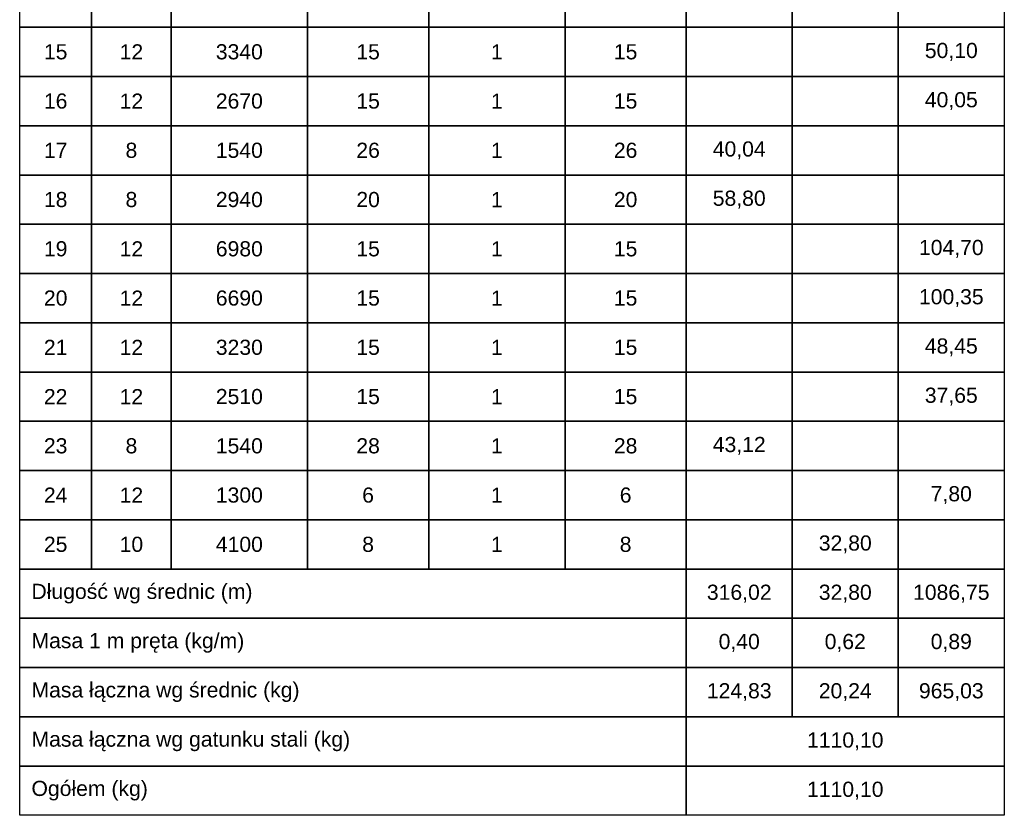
# Model space of a CAD drawing. Extents: x -1474 to 75706, y -13965 to 75879.
# Tile 7 of 17: x 33641 to 36241, y -13965 to -11865. Entities that reach past the tile are written whole.
import ezdxf

# ---------------------------------------------------------------- set-up
doc = ezdxf.new("R2010")
doc.units = 0
doc.header["$LTSCALE"] = 10
doc.header["$MEASUREMENT"] = 0
doc.layers.add('RCAD_tabele zbrojenia', color=7, linetype='Continuous')
doc.styles.add('style2', font='arial.ttf', dxfattribs={"height": 40})

msp = doc.modelspace()

# ---------------------------------------------------------------- linework, layer by layer
at = {"layer": 'RCAD_tabele zbrojenia', "color": 242}
for p, q in [((33640.96491, -13965.37104), (33640.96491, -9775.37104)), ((36240.96491, -9775.37104), (36240.96491, -13965.37104)), ((33640.96491, -11885.37104), (33640.96491, -11755.37104)), ((33830.96491, -11755.37104), (33830.96491, -11885.37104)), ((33830.96491, -11885.37104), (33830.96491, -11755.37104)), ((34040.96491, -11755.37104), (34040.96491, -11885.37104)), ((34040.96491, -11885.37104), (34040.96491, -11755.37104)), ((34400.96491, -11755.37104), (34400.96491, -11885.37104)), ((34400.96491, -11885.37104), (34400.96491, -11755.37104)), ((34720.96491, -11755.37104), (34720.96491, -11885.37104)), ((34720.96491, -11885.37104), (34720.96491, -11755.37104)), ((35080.96491, -11755.37104), (35080.96491, -11885.37104)), ((35080.96491, -11885.37104), (35080.96491, -11755.37104)), ((35400.96491, -11755.37104), (35400.96491, -11885.37104)), ((35400.96491, -11885.37104), (35400.96491, -11755.37104)), ((35680.96491, -11755.37104), (35680.96491, -11885.37104)), ((35680.96491, -11885.37104), (35680.96491, -11755.37104)), ((35960.96491, -11755.37104), (35960.96491, -11885.37104)), ((35960.96491, -11885.37104), (35960.96491, -11755.37104)), ((36240.96491, -11755.37104), (36240.96491, -11885.37104)), ((33830.96491, -11885.37104), (33640.96491, -11885.37104)), ((33640.96491, -11885.37104), (33830.96491, -11885.37104)), ((33640.96491, -12015.37104), (33640.96491, -11885.37104)), ((34040.96491, -11885.37104), (33830.96491, -11885.37104)), ((33830.96491, -11885.37104), (33830.96491, -12015.37104)), ((33830.96491, -11885.37104), (34040.96491, -11885.37104)), ((33830.96491, -12015.37104), (33830.96491, -11885.37104)), ((34400.96491, -11885.37104), (34040.96491, -11885.37104)), ((34040.96491, -11885.37104), (34040.96491, -12015.37104)), ((34040.96491, -11885.37104), (34400.96491, -11885.37104)), ((34040.96491, -12015.37104), (34040.96491, -11885.37104)), ((34720.96491, -11885.37104), (34400.96491, -11885.37104)), ((34400.96491, -11885.37104), (34400.96491, -12015.37104)), ((34400.96491, -11885.37104), (34720.96491, -11885.37104)), ((34400.96491, -12015.37104), (34400.96491, -11885.37104)), ((35080.96491, -11885.37104), (34720.96491, -11885.37104)), ((34720.96491, -11885.37104), (34720.96491, -12015.37104)), ((34720.96491, -11885.37104), (35080.96491, -11885.37104)), ((34720.96491, -12015.37104), (34720.96491, -11885.37104)), ((35400.96491, -11885.37104), (35080.96491, -11885.37104)), ((35080.96491, -11885.37104), (35080.96491, -12015.37104)), ((35080.96491, -11885.37104), (35400.96491, -11885.37104)), ((35080.96491, -12015.37104), (35080.96491, -11885.37104)), ((35680.96491, -11885.37104), (35400.96491, -11885.37104)), ((35400.96491, -11885.37104), (35400.96491, -12015.37104)), ((35400.96491, -11885.37104), (35680.96491, -11885.37104)), ((35400.96491, -12015.37104), (35400.96491, -11885.37104)), ((35960.96491, -11885.37104), (35680.96491, -11885.37104)), ((35680.96491, -11885.37104), (35680.96491, -12015.37104)), ((35680.96491, -11885.37104), (35960.96491, -11885.37104)), ((35680.96491, -12015.37104), (35680.96491, -11885.37104)), ((36240.96491, -11885.37104), (35960.96491, -11885.37104)), ((35960.96491, -11885.37104), (35960.96491, -12015.37104)), ((35960.96491, -11885.37104), (36240.96491, -11885.37104)), ((35960.96491, -12015.37104), (35960.96491, -11885.37104)), ((36240.96491, -11885.37104), (36240.96491, -12015.37104)), ((33830.96491, -12015.37104), (33640.96491, -12015.37104)), ((33640.96491, -12015.37104), (33830.96491, -12015.37104)), ((33640.96491, -12145.37104), (33640.96491, -12015.37104)), ((34040.96491, -12015.37104), (33830.96491, -12015.37104)), ((33830.96491, -12015.37104), (33830.96491, -12145.37104)), ((33830.96491, -12015.37104), (34040.96491, -12015.37104)), ((33830.96491, -12145.37104), (33830.96491, -12015.37104)), ((34400.96491, -12015.37104), (34040.96491, -12015.37104)), ((34040.96491, -12015.37104), (34040.96491, -12145.37104)), ((34040.96491, -12015.37104), (34400.96491, -12015.37104)), ((34040.96491, -12145.37104), (34040.96491, -12015.37104)), ((34720.96491, -12015.37104), (34400.96491, -12015.37104)), ((34400.96491, -12015.37104), (34400.96491, -12145.37104)), ((34400.96491, -12015.37104), (34720.96491, -12015.37104)), ((34400.96491, -12145.37104), (34400.96491, -12015.37104)), ((35080.96491, -12015.37104), (34720.96491, -12015.37104)), ((34720.96491, -12015.37104), (34720.96491, -12145.37104)), ((34720.96491, -12015.37104), (35080.96491, -12015.37104)), ((34720.96491, -12145.37104), (34720.96491, -12015.37104)), ((35400.96491, -12015.37104), (35080.96491, -12015.37104)), ((35080.96491, -12015.37104), (35080.96491, -12145.37104)), ((35080.96491, -12015.37104), (35400.96491, -12015.37104)), ((35080.96491, -12145.37104), (35080.96491, -12015.37104)), ((35680.96491, -12015.37104), (35400.96491, -12015.37104)), ((35400.96491, -12015.37104), (35400.96491, -12145.37104)), ((35400.96491, -12015.37104), (35680.96491, -12015.37104)), ((35400.96491, -12145.37104), (35400.96491, -12015.37104)), ((35960.96491, -12015.37104), (35680.96491, -12015.37104)), ((35680.96491, -12015.37104), (35680.96491, -12145.37104)), ((35680.96491, -12015.37104), (35960.96491, -12015.37104)), ((35680.96491, -12145.37104), (35680.96491, -12015.37104)), ((36240.96491, -12015.37104), (35960.96491, -12015.37104)), ((35960.96491, -12015.37104), (35960.96491, -12145.37104)), ((35960.96491, -12015.37104), (36240.96491, -12015.37104)), ((35960.96491, -12145.37104), (35960.96491, -12015.37104)), ((36240.96491, -12015.37104), (36240.96491, -12145.37104)), ((33830.96491, -12145.37104), (33640.96491, -12145.37104)), ((33640.96491, -12145.37104), (33830.96491, -12145.37104)), ((33640.96491, -12275.37104), (33640.96491, -12145.37104)), ((34040.96491, -12145.37104), (33830.96491, -12145.37104)), ((33830.96491, -12145.37104), (33830.96491, -12275.37104)), ((33830.96491, -12145.37104), (34040.96491, -12145.37104)), ((33830.96491, -12275.37104), (33830.96491, -12145.37104)), ((34400.96491, -12145.37104), (34040.96491, -12145.37104)), ((34040.96491, -12145.37104), (34040.96491, -12275.37104)), ((34040.96491, -12145.37104), (34400.96491, -12145.37104)), ((34040.96491, -12275.37104), (34040.96491, -12145.37104)), ((34720.96491, -12145.37104), (34400.96491, -12145.37104)), ((34400.96491, -12145.37104), (34400.96491, -12275.37104)), ((34400.96491, -12145.37104), (34720.96491, -12145.37104)), ((34400.96491, -12275.37104), (34400.96491, -12145.37104)), ((35080.96491, -12145.37104), (34720.96491, -12145.37104)), ((34720.96491, -12145.37104), (34720.96491, -12275.37104)), ((34720.96491, -12145.37104), (35080.96491, -12145.37104)), ((34720.96491, -12275.37104), (34720.96491, -12145.37104)), ((35400.96491, -12145.37104), (35080.96491, -12145.37104)), ((35080.96491, -12145.37104), (35080.96491, -12275.37104)), ((35080.96491, -12145.37104), (35400.96491, -12145.37104)), ((35080.96491, -12275.37104), (35080.96491, -12145.37104)), ((35680.96491, -12145.37104), (35400.96491, -12145.37104)), ((35400.96491, -12145.37104), (35400.96491, -12275.37104)), ((35400.96491, -12145.37104), (35680.96491, -12145.37104)), ((35400.96491, -12275.37104), (35400.96491, -12145.37104)), ((35960.96491, -12145.37104), (35680.96491, -12145.37104)), ((35680.96491, -12145.37104), (35680.96491, -12275.37104)), ((35680.96491, -12145.37104), (35960.96491, -12145.37104)), ((35680.96491, -12275.37104), (35680.96491, -12145.37104)), ((36240.96491, -12145.37104), (35960.96491, -12145.37104)), ((35960.96491, -12145.37104), (35960.96491, -12275.37104)), ((35960.96491, -12145.37104), (36240.96491, -12145.37104)), ((35960.96491, -12275.37104), (35960.96491, -12145.37104)), ((36240.96491, -12145.37104), (36240.96491, -12275.37104)), ((33830.96491, -12275.37104), (33640.96491, -12275.37104)), ((33640.96491, -12275.37104), (33830.96491, -12275.37104)), ((33640.96491, -12405.37104), (33640.96491, -12275.37104)), ((34040.96491, -12275.37104), (33830.96491, -12275.37104)), ((33830.96491, -12275.37104), (33830.96491, -12405.37104)), ((33830.96491, -12275.37104), (34040.96491, -12275.37104)), ((33830.96491, -12405.37104), (33830.96491, -12275.37104)), ((34400.96491, -12275.37104), (34040.96491, -12275.37104)), ((34040.96491, -12275.37104), (34040.96491, -12405.37104)), ((34040.96491, -12275.37104), (34400.96491, -12275.37104)), ((34040.96491, -12405.37104), (34040.96491, -12275.37104)), ((34720.96491, -12275.37104), (34400.96491, -12275.37104)), ((34400.96491, -12275.37104), (34400.96491, -12405.37104)), ((34400.96491, -12275.37104), (34720.96491, -12275.37104)), ((34400.96491, -12405.37104), (34400.96491, -12275.37104)), ((35080.96491, -12275.37104), (34720.96491, -12275.37104)), ((34720.96491, -12275.37104), (34720.96491, -12405.37104)), ((34720.96491, -12275.37104), (35080.96491, -12275.37104)), ((34720.96491, -12405.37104), (34720.96491, -12275.37104)), ((35400.96491, -12275.37104), (35080.96491, -12275.37104)), ((35080.96491, -12275.37104), (35080.96491, -12405.37104)), ((35080.96491, -12275.37104), (35400.96491, -12275.37104)), ((35080.96491, -12405.37104), (35080.96491, -12275.37104)), ((35680.96491, -12275.37104), (35400.96491, -12275.37104)), ((35400.96491, -12275.37104), (35400.96491, -12405.37104)), ((35400.96491, -12275.37104), (35680.96491, -12275.37104)), ((35400.96491, -12405.37104), (35400.96491, -12275.37104)), ((35960.96491, -12275.37104), (35680.96491, -12275.37104)), ((35680.96491, -12275.37104), (35680.96491, -12405.37104)), ((35680.96491, -12275.37104), (35960.96491, -12275.37104)), ((35680.96491, -12405.37104), (35680.96491, -12275.37104)), ((36240.96491, -12275.37104), (35960.96491, -12275.37104)), ((35960.96491, -12275.37104), (35960.96491, -12405.37104)), ((35960.96491, -12275.37104), (36240.96491, -12275.37104)), ((35960.96491, -12405.37104), (35960.96491, -12275.37104)), ((36240.96491, -12275.37104), (36240.96491, -12405.37104)), ((33830.96491, -12405.37104), (33640.96491, -12405.37104)), ((33640.96491, -12405.37104), (33830.96491, -12405.37104)), ((33640.96491, -12535.37104), (33640.96491, -12405.37104)), ((34040.96491, -12405.37104), (33830.96491, -12405.37104)), ((33830.96491, -12405.37104), (33830.96491, -12535.37104)), ((33830.96491, -12405.37104), (34040.96491, -12405.37104)), ((33830.96491, -12535.37104), (33830.96491, -12405.37104)), ((34400.96491, -12405.37104), (34040.96491, -12405.37104)), ((34040.96491, -12405.37104), (34040.96491, -12535.37104)), ((34040.96491, -12405.37104), (34400.96491, -12405.37104)), ((34040.96491, -12535.37104), (34040.96491, -12405.37104)), ((34720.96491, -12405.37104), (34400.96491, -12405.37104)), ((34400.96491, -12405.37104), (34400.96491, -12535.37104)), ((34400.96491, -12405.37104), (34720.96491, -12405.37104)), ((34400.96491, -12535.37104), (34400.96491, -12405.37104)), ((35080.96491, -12405.37104), (34720.96491, -12405.37104)), ((34720.96491, -12405.37104), (34720.96491, -12535.37104)), ((34720.96491, -12405.37104), (35080.96491, -12405.37104)), ((34720.96491, -12535.37104), (34720.96491, -12405.37104)), ((35400.96491, -12405.37104), (35080.96491, -12405.37104)), ((35080.96491, -12405.37104), (35080.96491, -12535.37104)), ((35080.96491, -12405.37104), (35400.96491, -12405.37104)), ((35080.96491, -12535.37104), (35080.96491, -12405.37104)), ((35680.96491, -12405.37104), (35400.96491, -12405.37104)), ((35400.96491, -12405.37104), (35400.96491, -12535.37104)), ((35400.96491, -12405.37104), (35680.96491, -12405.37104)), ((35400.96491, -12535.37104), (35400.96491, -12405.37104)), ((35960.96491, -12405.37104), (35680.96491, -12405.37104)), ((35680.96491, -12405.37104), (35680.96491, -12535.37104)), ((35680.96491, -12405.37104), (35960.96491, -12405.37104)), ((35680.96491, -12535.37104), (35680.96491, -12405.37104)), ((36240.96491, -12405.37104), (35960.96491, -12405.37104)), ((35960.96491, -12405.37104), (35960.96491, -12535.37104)), ((35960.96491, -12405.37104), (36240.96491, -12405.37104)), ((35960.96491, -12535.37104), (35960.96491, -12405.37104)), ((36240.96491, -12405.37104), (36240.96491, -12535.37104)), ((33830.96491, -12535.37104), (33640.96491, -12535.37104)), ((33640.96491, -12535.37104), (33830.96491, -12535.37104)), ((33640.96491, -12665.37104), (33640.96491, -12535.37104)), ((34040.96491, -12535.37104), (33830.96491, -12535.37104)), ((33830.96491, -12535.37104), (33830.96491, -12665.37104)), ((33830.96491, -12535.37104), (34040.96491, -12535.37104)), ((33830.96491, -12665.37104), (33830.96491, -12535.37104)), ((34400.96491, -12535.37104), (34040.96491, -12535.37104)), ((34040.96491, -12535.37104), (34040.96491, -12665.37104)), ((34040.96491, -12535.37104), (34400.96491, -12535.37104)), ((34040.96491, -12665.37104), (34040.96491, -12535.37104)), ((34720.96491, -12535.37104), (34400.96491, -12535.37104)), ((34400.96491, -12535.37104), (34400.96491, -12665.37104)), ((34400.96491, -12535.37104), (34720.96491, -12535.37104)), ((34400.96491, -12665.37104), (34400.96491, -12535.37104)), ((35080.96491, -12535.37104), (34720.96491, -12535.37104)), ((34720.96491, -12535.37104), (34720.96491, -12665.37104)), ((34720.96491, -12535.37104), (35080.96491, -12535.37104)), ((34720.96491, -12665.37104), (34720.96491, -12535.37104)), ((35400.96491, -12535.37104), (35080.96491, -12535.37104)), ((35080.96491, -12535.37104), (35080.96491, -12665.37104)), ((35080.96491, -12535.37104), (35400.96491, -12535.37104)), ((35080.96491, -12665.37104), (35080.96491, -12535.37104)), ((35680.96491, -12535.37104), (35400.96491, -12535.37104)), ((35400.96491, -12535.37104), (35400.96491, -12665.37104)), ((35400.96491, -12535.37104), (35680.96491, -12535.37104)), ((35400.96491, -12665.37104), (35400.96491, -12535.37104)), ((35960.96491, -12535.37104), (35680.96491, -12535.37104)), ((35680.96491, -12535.37104), (35680.96491, -12665.37104)), ((35680.96491, -12535.37104), (35960.96491, -12535.37104)), ((35680.96491, -12665.37104), (35680.96491, -12535.37104)), ((36240.96491, -12535.37104), (35960.96491, -12535.37104)), ((35960.96491, -12535.37104), (35960.96491, -12665.37104)), ((35960.96491, -12535.37104), (36240.96491, -12535.37104)), ((35960.96491, -12665.37104), (35960.96491, -12535.37104)), ((36240.96491, -12535.37104), (36240.96491, -12665.37104)), ((33830.96491, -12665.37104), (33640.96491, -12665.37104)), ((33640.96491, -12665.37104), (33830.96491, -12665.37104)), ((33640.96491, -12795.37104), (33640.96491, -12665.37104)), ((34040.96491, -12665.37104), (33830.96491, -12665.37104)), ((33830.96491, -12665.37104), (33830.96491, -12795.37104)), ((33830.96491, -12665.37104), (34040.96491, -12665.37104)), ((33830.96491, -12795.37104), (33830.96491, -12665.37104)), ((34400.96491, -12665.37104), (34040.96491, -12665.37104)), ((34040.96491, -12665.37104), (34040.96491, -12795.37104)), ((34040.96491, -12665.37104), (34400.96491, -12665.37104)), ((34040.96491, -12795.37104), (34040.96491, -12665.37104)), ((34720.96491, -12665.37104), (34400.96491, -12665.37104)), ((34400.96491, -12665.37104), (34400.96491, -12795.37104)), ((34400.96491, -12665.37104), (34720.96491, -12665.37104)), ((34400.96491, -12795.37104), (34400.96491, -12665.37104)), ((35080.96491, -12665.37104), (34720.96491, -12665.37104)), ((34720.96491, -12665.37104), (34720.96491, -12795.37104)), ((34720.96491, -12665.37104), (35080.96491, -12665.37104)), ((34720.96491, -12795.37104), (34720.96491, -12665.37104)), ((35400.96491, -12665.37104), (35080.96491, -12665.37104)), ((35080.96491, -12665.37104), (35080.96491, -12795.37104)), ((35080.96491, -12665.37104), (35400.96491, -12665.37104)), ((35080.96491, -12795.37104), (35080.96491, -12665.37104)), ((35680.96491, -12665.37104), (35400.96491, -12665.37104)), ((35400.96491, -12665.37104), (35400.96491, -12795.37104)), ((35400.96491, -12665.37104), (35680.96491, -12665.37104)), ((35400.96491, -12795.37104), (35400.96491, -12665.37104)), ((35960.96491, -12665.37104), (35680.96491, -12665.37104)), ((35680.96491, -12665.37104), (35680.96491, -12795.37104)), ((35680.96491, -12665.37104), (35960.96491, -12665.37104)), ((35680.96491, -12795.37104), (35680.96491, -12665.37104)), ((36240.96491, -12665.37104), (35960.96491, -12665.37104)), ((35960.96491, -12665.37104), (35960.96491, -12795.37104)), ((35960.96491, -12665.37104), (36240.96491, -12665.37104)), ((35960.96491, -12795.37104), (35960.96491, -12665.37104)), ((36240.96491, -12665.37104), (36240.96491, -12795.37104)), ((33830.96491, -12795.37104), (33640.96491, -12795.37104)), ((33640.96491, -12795.37104), (33830.96491, -12795.37104)), ((33640.96491, -12925.37104), (33640.96491, -12795.37104)), ((34040.96491, -12795.37104), (33830.96491, -12795.37104)), ((33830.96491, -12795.37104), (33830.96491, -12925.37104)), ((33830.96491, -12795.37104), (34040.96491, -12795.37104)), ((33830.96491, -12925.37104), (33830.96491, -12795.37104)), ((34400.96491, -12795.37104), (34040.96491, -12795.37104)), ((34040.96491, -12795.37104), (34040.96491, -12925.37104)), ((34040.96491, -12795.37104), (34400.96491, -12795.37104)), ((34040.96491, -12925.37104), (34040.96491, -12795.37104)), ((34720.96491, -12795.37104), (34400.96491, -12795.37104)), ((34400.96491, -12795.37104), (34400.96491, -12925.37104)), ((34400.96491, -12795.37104), (34720.96491, -12795.37104)), ((34400.96491, -12925.37104), (34400.96491, -12795.37104)), ((35080.96491, -12795.37104), (34720.96491, -12795.37104)), ((34720.96491, -12795.37104), (34720.96491, -12925.37104)), ((34720.96491, -12795.37104), (35080.96491, -12795.37104)), ((34720.96491, -12925.37104), (34720.96491, -12795.37104)), ((35400.96491, -12795.37104), (35080.96491, -12795.37104)), ((35080.96491, -12795.37104), (35080.96491, -12925.37104)), ((35080.96491, -12795.37104), (35400.96491, -12795.37104)), ((35080.96491, -12925.37104), (35080.96491, -12795.37104)), ((35680.96491, -12795.37104), (35400.96491, -12795.37104)), ((35400.96491, -12795.37104), (35400.96491, -12925.37104)), ((35400.96491, -12795.37104), (35680.96491, -12795.37104)), ((35400.96491, -12925.37104), (35400.96491, -12795.37104)), ((35960.96491, -12795.37104), (35680.96491, -12795.37104)), ((35680.96491, -12795.37104), (35680.96491, -12925.37104)), ((35680.96491, -12795.37104), (35960.96491, -12795.37104)), ((35680.96491, -12925.37104), (35680.96491, -12795.37104)), ((36240.96491, -12795.37104), (35960.96491, -12795.37104)), ((35960.96491, -12795.37104), (35960.96491, -12925.37104)), ((35960.96491, -12795.37104), (36240.96491, -12795.37104)), ((35960.96491, -12925.37104), (35960.96491, -12795.37104)), ((36240.96491, -12795.37104), (36240.96491, -12925.37104)), ((33830.96491, -12925.37104), (33640.96491, -12925.37104)), ((33640.96491, -12925.37104), (33830.96491, -12925.37104)), ((33640.96491, -13055.37104), (33640.96491, -12925.37104)), ((34040.96491, -12925.37104), (33830.96491, -12925.37104)), ((33830.96491, -12925.37104), (33830.96491, -13055.37104)), ((33830.96491, -12925.37104), (34040.96491, -12925.37104)), ((33830.96491, -13055.37104), (33830.96491, -12925.37104)), ((34400.96491, -12925.37104), (34040.96491, -12925.37104)), ((34040.96491, -12925.37104), (34040.96491, -13055.37104)), ((34040.96491, -12925.37104), (34400.96491, -12925.37104)), ((34040.96491, -13055.37104), (34040.96491, -12925.37104)), ((34720.96491, -12925.37104), (34400.96491, -12925.37104)), ((34400.96491, -12925.37104), (34400.96491, -13055.37104)), ((34400.96491, -12925.37104), (34720.96491, -12925.37104)), ((34400.96491, -13055.37104), (34400.96491, -12925.37104)), ((35080.96491, -12925.37104), (34720.96491, -12925.37104)), ((34720.96491, -12925.37104), (34720.96491, -13055.37104)), ((34720.96491, -12925.37104), (35080.96491, -12925.37104)), ((34720.96491, -13055.37104), (34720.96491, -12925.37104)), ((35400.96491, -12925.37104), (35080.96491, -12925.37104)), ((35080.96491, -12925.37104), (35080.96491, -13055.37104)), ((35080.96491, -12925.37104), (35400.96491, -12925.37104)), ((35080.96491, -13055.37104), (35080.96491, -12925.37104)), ((35680.96491, -12925.37104), (35400.96491, -12925.37104)), ((35400.96491, -12925.37104), (35400.96491, -13055.37104)), ((35400.96491, -12925.37104), (35680.96491, -12925.37104)), ((35400.96491, -13055.37104), (35400.96491, -12925.37104)), ((35960.96491, -12925.37104), (35680.96491, -12925.37104)), ((35680.96491, -12925.37104), (35680.96491, -13055.37104)), ((35680.96491, -12925.37104), (35960.96491, -12925.37104)), ((35680.96491, -13055.37104), (35680.96491, -12925.37104)), ((36240.96491, -12925.37104), (35960.96491, -12925.37104)), ((35960.96491, -12925.37104), (35960.96491, -13055.37104)), ((35960.96491, -12925.37104), (36240.96491, -12925.37104)), ((35960.96491, -13055.37104), (35960.96491, -12925.37104)), ((36240.96491, -12925.37104), (36240.96491, -13055.37104)), ((33830.96491, -13055.37104), (33640.96491, -13055.37104)), ((33640.96491, -13055.37104), (33830.96491, -13055.37104)), ((33640.96491, -13185.37104), (33640.96491, -13055.37104)), ((34040.96491, -13055.37104), (33830.96491, -13055.37104)), ((33830.96491, -13055.37104), (33830.96491, -13185.37104)), ((33830.96491, -13055.37104), (34040.96491, -13055.37104)), ((33830.96491, -13185.37104), (33830.96491, -13055.37104)), ((34400.96491, -13055.37104), (34040.96491, -13055.37104)), ((34040.96491, -13055.37104), (34040.96491, -13185.37104)), ((34040.96491, -13055.37104), (34400.96491, -13055.37104)), ((34040.96491, -13185.37104), (34040.96491, -13055.37104)), ((34720.96491, -13055.37104), (34400.96491, -13055.37104)), ((34400.96491, -13055.37104), (34400.96491, -13185.37104)), ((34400.96491, -13055.37104), (34720.96491, -13055.37104)), ((34400.96491, -13185.37104), (34400.96491, -13055.37104)), ((35080.96491, -13055.37104), (34720.96491, -13055.37104)), ((34720.96491, -13055.37104), (34720.96491, -13185.37104)), ((34720.96491, -13055.37104), (35080.96491, -13055.37104)), ((34720.96491, -13185.37104), (34720.96491, -13055.37104)), ((35400.96491, -13055.37104), (35080.96491, -13055.37104)), ((35080.96491, -13055.37104), (35080.96491, -13185.37104)), ((35080.96491, -13055.37104), (35400.96491, -13055.37104)), ((35080.96491, -13185.37104), (35080.96491, -13055.37104)), ((35680.96491, -13055.37104), (35400.96491, -13055.37104)), ((35400.96491, -13055.37104), (35400.96491, -13185.37104)), ((35400.96491, -13055.37104), (35680.96491, -13055.37104)), ((35400.96491, -13185.37104), (35400.96491, -13055.37104)), ((35960.96491, -13055.37104), (35680.96491, -13055.37104)), ((35680.96491, -13055.37104), (35680.96491, -13185.37104)), ((35680.96491, -13055.37104), (35960.96491, -13055.37104)), ((35680.96491, -13185.37104), (35680.96491, -13055.37104)), ((36240.96491, -13055.37104), (35960.96491, -13055.37104)), ((35960.96491, -13055.37104), (35960.96491, -13185.37104)), ((35960.96491, -13055.37104), (36240.96491, -13055.37104)), ((35960.96491, -13185.37104), (35960.96491, -13055.37104)), ((36240.96491, -13055.37104), (36240.96491, -13185.37104)), ((33830.96491, -13185.37104), (33640.96491, -13185.37104)), ((33640.96491, -13185.37104), (33830.96491, -13185.37104)), ((33640.96491, -13315.37104), (33640.96491, -13185.37104)), ((34040.96491, -13185.37104), (33830.96491, -13185.37104)), ((33830.96491, -13185.37104), (33830.96491, -13315.37104)), ((33830.96491, -13185.37104), (34040.96491, -13185.37104)), ((33830.96491, -13315.37104), (33830.96491, -13185.37104)), ((34400.96491, -13185.37104), (34040.96491, -13185.37104)), ((34040.96491, -13185.37104), (34040.96491, -13315.37104)), ((34040.96491, -13185.37104), (34400.96491, -13185.37104)), ((34040.96491, -13315.37104), (34040.96491, -13185.37104)), ((34720.96491, -13185.37104), (34400.96491, -13185.37104)), ((34400.96491, -13185.37104), (34400.96491, -13315.37104)), ((34400.96491, -13185.37104), (34720.96491, -13185.37104)), ((34400.96491, -13315.37104), (34400.96491, -13185.37104)), ((35080.96491, -13185.37104), (34720.96491, -13185.37104)), ((34720.96491, -13185.37104), (34720.96491, -13315.37104)), ((34720.96491, -13185.37104), (35080.96491, -13185.37104)), ((34720.96491, -13315.37104), (34720.96491, -13185.37104)), ((35400.96491, -13185.37104), (35080.96491, -13185.37104)), ((35080.96491, -13185.37104), (35080.96491, -13315.37104)), ((35080.96491, -13185.37104), (35400.96491, -13185.37104)), ((35080.96491, -13315.37104), (35080.96491, -13185.37104)), ((35680.96491, -13185.37104), (35400.96491, -13185.37104)), ((35400.96491, -13185.37104), (35400.96491, -13315.37104)), ((35400.96491, -13185.37104), (35680.96491, -13185.37104)), ((35400.96491, -13315.37104), (35400.96491, -13185.37104)), ((35960.96491, -13185.37104), (35680.96491, -13185.37104)), ((35680.96491, -13185.37104), (35680.96491, -13315.37104)), ((35680.96491, -13185.37104), (35960.96491, -13185.37104)), ((35680.96491, -13315.37104), (35680.96491, -13185.37104)), ((36240.96491, -13185.37104), (35960.96491, -13185.37104)), ((35960.96491, -13185.37104), (35960.96491, -13315.37104)), ((35960.96491, -13185.37104), (36240.96491, -13185.37104)), ((35960.96491, -13315.37104), (35960.96491, -13185.37104)), ((36240.96491, -13185.37104), (36240.96491, -13315.37104)), ((33640.96491, -13315.37104), (35400.96491, -13315.37104)), ((33640.96491, -13445.37104), (33640.96491, -13315.37104)), ((33830.96491, -13315.37104), (33640.96491, -13315.37104)), ((34040.96491, -13315.37104), (33830.96491, -13315.37104)), ((34400.96491, -13315.37104), (34040.96491, -13315.37104)), ((34720.96491, -13315.37104), (34400.96491, -13315.37104)), ((35080.96491, -13315.37104), (34720.96491, -13315.37104)), ((35400.96491, -13315.37104), (35080.96491, -13315.37104)), ((35400.96491, -13315.37104), (35400.96491, -13445.37104)), ((35680.96491, -13315.37104), (35400.96491, -13315.37104)), ((35400.96491, -13315.37104), (35680.96491, -13315.37104)), ((35400.96491, -13445.37104), (35400.96491, -13315.37104)), ((35960.96491, -13315.37104), (35680.96491, -13315.37104)), ((35680.96491, -13315.37104), (35680.96491, -13445.37104)), ((35680.96491, -13315.37104), (35960.96491, -13315.37104)), ((35680.96491, -13445.37104), (35680.96491, -13315.37104)), ((36240.96491, -13315.37104), (35960.96491, -13315.37104)), ((35960.96491, -13315.37104), (35960.96491, -13445.37104)), ((35960.96491, -13315.37104), (36240.96491, -13315.37104)), ((35960.96491, -13445.37104), (35960.96491, -13315.37104)), ((36240.96491, -13315.37104), (36240.96491, -13445.37104)), ((33640.96491, -13445.37104), (35400.96491, -13445.37104)), ((33640.96491, -13575.37104), (33640.96491, -13445.37104)), ((35400.96491, -13445.37104), (33640.96491, -13445.37104)), ((35400.96491, -13445.37104), (35400.96491, -13575.37104)), ((35680.96491, -13445.37104), (35400.96491, -13445.37104)), ((35400.96491, -13445.37104), (35680.96491, -13445.37104)), ((35400.96491, -13575.37104), (35400.96491, -13445.37104)), ((35960.96491, -13445.37104), (35680.96491, -13445.37104)), ((35680.96491, -13445.37104), (35680.96491, -13575.37104)), ((35680.96491, -13445.37104), (35960.96491, -13445.37104)), ((35680.96491, -13575.37104), (35680.96491, -13445.37104)), ((36240.96491, -13445.37104), (35960.96491, -13445.37104)), ((35960.96491, -13445.37104), (35960.96491, -13575.37104)), ((35960.96491, -13445.37104), (36240.96491, -13445.37104)), ((35960.96491, -13575.37104), (35960.96491, -13445.37104)), ((36240.96491, -13445.37104), (36240.96491, -13575.37104)), ((33640.96491, -13575.37104), (35400.96491, -13575.37104)), ((33640.96491, -13705.37104), (33640.96491, -13575.37104)), ((35400.96491, -13575.37104), (33640.96491, -13575.37104)), ((35400.96491, -13575.37104), (35400.96491, -13705.37104)), ((35680.96491, -13575.37104), (35400.96491, -13575.37104)), ((35400.96491, -13575.37104), (35680.96491, -13575.37104)), ((35400.96491, -13705.37104), (35400.96491, -13575.37104)), ((35960.96491, -13575.37104), (35680.96491, -13575.37104)), ((35680.96491, -13575.37104), (35680.96491, -13705.37104)), ((35680.96491, -13575.37104), (35960.96491, -13575.37104)), ((35680.96491, -13705.37104), (35680.96491, -13575.37104)), ((36240.96491, -13575.37104), (35960.96491, -13575.37104)), ((35960.96491, -13575.37104), (35960.96491, -13705.37104)), ((35960.96491, -13575.37104), (36240.96491, -13575.37104)), ((35960.96491, -13705.37104), (35960.96491, -13575.37104)), ((36240.96491, -13575.37104), (36240.96491, -13705.37104)), ((33640.96491, -13705.37104), (35400.96491, -13705.37104)), ((33640.96491, -13835.37104), (33640.96491, -13705.37104)), ((35400.96491, -13705.37104), (33640.96491, -13705.37104)), ((35400.96491, -13705.37104), (35400.96491, -13835.37104)), ((35400.96491, -13705.37104), (36240.96491, -13705.37104)), ((35400.96491, -13835.37104), (35400.96491, -13705.37104)), ((35680.96491, -13705.37104), (35400.96491, -13705.37104)), ((35960.96491, -13705.37104), (35680.96491, -13705.37104)), ((36240.96491, -13705.37104), (35960.96491, -13705.37104)), ((36240.96491, -13705.37104), (36240.96491, -13835.37104)), ((33640.96491, -13835.37104), (35400.96491, -13835.37104)), ((33640.96491, -13965.37104), (33640.96491, -13835.37104)), ((35400.96491, -13835.37104), (33640.96491, -13835.37104)), ((35400.96491, -13835.37104), (35400.96491, -13965.37104)), ((36240.96491, -13835.37104), (35400.96491, -13835.37104)), ((35400.96491, -13835.37104), (36240.96491, -13835.37104)), ((35400.96491, -13965.37104), (35400.96491, -13835.37104)), ((36240.96491, -13835.37104), (36240.96491, -13965.37104)), ((36240.96491, -13965.37104), (33640.96491, -13965.37104)), ((35400.96491, -13965.37104), (33640.96491, -13965.37104)), ((36240.96491, -13965.37104), (35400.96491, -13965.37104))]:
    msp.add_line(p, q, dxfattribs=at)

# ---------------------------------------------------------------- texts
at = {"layer": 'RCAD_tabele zbrojenia', "color": 2, "char_height": 40, "attachment_point": 5, "style": 'style2'}
for s, insert, width in [('15', (33735.96491, -11950.37104), 190), ('12', (33935.96491, -11950.37104), 210), ('3340', (34220.96491, -11950.37104), 360), ('15', (34560.96491, -11950.37104), 320), ('1', (34900.96491, -11950.37104), 360), ('15', (35240.96491, -11950.37104), 320), ('50,10', (36100.96491, -11950.37104), 280), ('16', (33735.96491, -12080.37104), 190), ('12', (33935.96491, -12080.37104), 210), ('2670', (34220.96491, -12080.37104), 360), ('15', (34560.96491, -12080.37104), 320), ('1', (34900.96491, -12080.37104), 360), ('15', (35240.96491, -12080.37104), 320), ('40,05', (36100.96491, -12080.37104), 280), ('17', (33735.96491, -12210.37104), 190), ('8', (33935.96491, -12210.37104), 210), ('1540', (34220.96491, -12210.37104), 360), ('26', (34560.96491, -12210.37104), 320), ('1', (34900.96491, -12210.37104), 360), ('26', (35240.96491, -12210.37104), 320), ('40,04', (35540.96491, -12210.37104), 280), ('18', (33735.96491, -12340.37104), 190), ('8', (33935.96491, -12340.37104), 210), ('2940', (34220.96491, -12340.37104), 360), ('20', (34560.96491, -12340.37104), 320), ('1', (34900.96491, -12340.37104), 360), ('20', (35240.96491, -12340.37104), 320), ('58,80', (35540.96491, -12340.37104), 280), ('19', (33735.96491, -12470.37104), 190), ('12', (33935.96491, -12470.37104), 210), ('6980', (34220.96491, -12470.37104), 360), ('15', (34560.96491, -12470.37104), 320), ('1', (34900.96491, -12470.37104), 360), ('15', (35240.96491, -12470.37104), 320), ('104,70', (36100.96491, -12470.37104), 280), ('20', (33735.96491, -12600.37104), 190), ('12', (33935.96491, -12600.37104), 210), ('6690', (34220.96491, -12600.37104), 360), ('15', (34560.96491, -12600.37104), 320), ('1', (34900.96491, -12600.37104), 360), ('15', (35240.96491, -12600.37104), 320), ('100,35', (36100.96491, -12600.37104), 280), ('21', (33735.96491, -12730.37104), 190), ('12', (33935.96491, -12730.37104), 210), ('3230', (34220.96491, -12730.37104), 360), ('15', (34560.96491, -12730.37104), 320), ('1', (34900.96491, -12730.37104), 360), ('15', (35240.96491, -12730.37104), 320), ('48,45', (36100.96491, -12730.37104), 280), ('22', (33735.96491, -12860.37104), 190), ('12', (33935.96491, -12860.37104), 210), ('2510', (34220.96491, -12860.37104), 360), ('15', (34560.96491, -12860.37104), 320), ('1', (34900.96491, -12860.37104), 360), ('15', (35240.96491, -12860.37104), 320), ('37,65', (36100.96491, -12860.37104), 280), ('23', (33735.96491, -12990.37104), 190), ('8', (33935.96491, -12990.37104), 210), ('1540', (34220.96491, -12990.37104), 360), ('28', (34560.96491, -12990.37104), 320), ('1', (34900.96491, -12990.37104), 360), ('28', (35240.96491, -12990.37104), 320), ('43,12', (35540.96491, -12990.37104), 280), ('24', (33735.96491, -13120.37104), 190), ('12', (33935.96491, -13120.37104), 210), ('1300', (34220.96491, -13120.37104), 360), ('6', (34560.96491, -13120.37104), 320), ('1', (34900.96491, -13120.37104), 360), ('6', (35240.96491, -13120.37104), 320), ('7,80', (36100.96491, -13120.37104), 280), ('25', (33735.96491, -13250.37104), 190), ('10', (33935.96491, -13250.37104), 210), ('4100', (34220.96491, -13250.37104), 360), ('8', (34560.96491, -13250.37104), 320), ('1', (34900.96491, -13250.37104), 360), ('8', (35240.96491, -13250.37104), 320), ('32,80', (35820.96491, -13250.37104), 280), ('316,02', (35540.96491, -13380.37104), 280), ('32,80', (35820.96491, -13380.37104), 280), ('1086,75', (36100.96491, -13380.37104), 280), ('0,40', (35540.96491, -13510.37104), 280), ('0,62', (35820.96491, -13510.37104), 280), ('0,89', (36100.96491, -13510.37104), 280), ('124,83', (35540.96491, -13640.37104), 280), ('20,24', (35820.96491, -13640.37104), 280), ('965,03', (36100.96491, -13640.37104), 280), ('1110,10', (35820.96491, -13770.37104), 840), ('1110,10', (35820.96491, -13900.37104), 840)]:
    msp.add_mtext(s, dxfattribs=dict(at, insert=insert, width=width))
at = {"layer": 'RCAD_tabele zbrojenia', "color": 3, "char_height": 40, "width": 1760, "attachment_point": 4, "style": 'style2'}
for s, insert in [('  Długość wg średnic (m)', (33640.96491, -13380.37104)), ('  Masa 1 m pręta (kg/m)', (33640.96491, -13510.37104)), ('  Masa łączna wg średnic (kg)', (33640.96491, -13640.37104)), ('  Masa łączna wg gatunku stali (kg)', (33640.96491, -13770.37104)), ('  Ogółem (kg)', (33640.96491, -13900.37104))]:
    msp.add_mtext(s, dxfattribs=dict(at, insert=insert))

doc.saveas('drawing.dxf')
